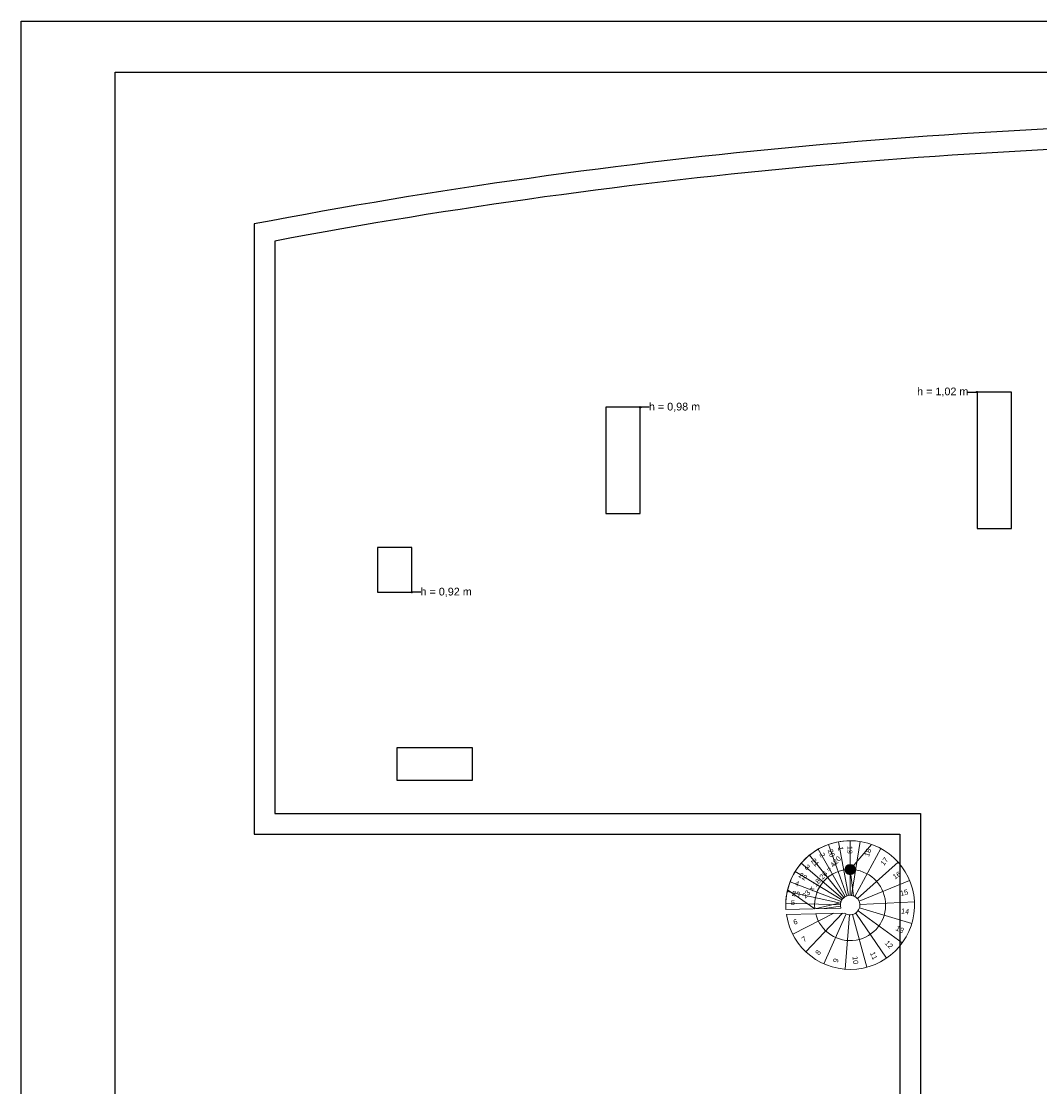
# Model space of a CAD drawing. Header units: millimetres. Extents: x -165365 to -33565, y 7406 to 103342.
# Tile 36 of 256: x -158927 to -139152, y 28718 to 49406. Entities that reach past the tile are written whole.
import ezdxf

# ---------------------------------------------------------------- set-up
doc = ezdxf.new("R2010")
doc.units = ezdxf.units.MM
doc.header["$MEASUREMENT"] = 0
doc.linetypes.add('Wipeout_Contour', pattern=[1000, 0, -1000])
for name, color, linetype in [('ELEK OPIS', 140, 'Continuous'), ('Linia', 252, 'Continuous'), ('Obiekt', 252, 'Continuous'), ('Strop', 252, 'Continuous'), ('Słup', 252, 'Continuous'), ('Tekst', 252, 'Continuous')]:
    doc.layers.add(name, color=color, linetype=linetype)
doc.styles.add('Arial', font='arial.ttf')
doc.styles.add('Times new roman', font='arial.ttf')

# ---------------------------------------------------------------- blocks, each defined once
blk = doc.blocks.new('A$C67C5DD4D')
at = {"layer": 'Obiekt', "linetype": 'Continuous'}
blk.add_hatch(color=256, dxfattribs=at).paths.add_polyline_path([(11574, 15288, 1), (11574, 15088, 1)])
at = {"layer": 'Obiekt', "color": 252, "lineweight": 20}
for p, q in [((11540, 14685), (11348, 15728)), ((11574, 14688), (11574, 15748)), ((11574, 14688), (11574, 15748)), ((11604, 14686), (11771, 15733)), ((11479, 14663), (10951, 15582)), ((11511, 14677), (11157, 15677)), ((11574, 15188), (11991, 15677)), ((11665, 14665), (12172, 15596)), ((11430, 14622), (10625, 15312)), ((11455, 14646), (10788, 15470)), ((11716, 14625), (12504, 15334)), ((11412, 14598), (10509, 15152)), ((11574, 15188), (11638, 14677)), ((11397, 14567), (10408, 14948)), ((11750, 14571), (12730, 14975)), ((11388, 14538), (10352, 14759)), ((10888, 14428), (10359, 14792)), ((11384, 14504), (10325, 14533)), ((11384, 14504), (10325, 14533)), ((10888, 14428), (11390, 14543)), ((11764, 14508), (12823, 14562)), ((11393, 14441), (10327, 14412)), ((11465, 14343), (10338, 14313)), ((11258, 14338), (10460, 13931)), ((11426, 14342), (10713, 13592)), ((11497, 14325), (11065, 13357)), ((11386, 14474), (11073, 14433)), ((11559, 14309), (11475, 13252)), ((11623, 14315), (11897, 13291)), ((11682, 14342), (12281, 13468)), ((11728, 14387), (12585, 13763)), ((11756, 14444), (12772, 14142))]:
    blk.add_line(p, q, dxfattribs=at)
blk.add_circle((11574, 15188), 100, dxfattribs=at)
for radius, start, end in [(1250, 90, 183.9484), (1250, 188.5487, 178.4018), (690, 90, 185.8906), (690, 194.2949, 90), (190, 234.7472, 178.4018), (190, 90, 197.4788)]:
    blk.add_arc((11574, 14498), radius, start, end, dxfattribs=at)
at = {"layer": 'Strop', "flags": 128}
for points in [[(39523, 28246, 0.026147), (28486, 29456), (24212, 29658, 0.006019), (21520, 29704, 0.048415), (0, 27725, 0.000026), (0, 27723), (0, 27204), (0, 24924), (0, 15875), (400, 15875), (12539, 15875), (12539, 2107), (12539, 1566), (12536, 1566), (12536, 0), (14229, 0), (57959, 0)], [(39523, 28246, 0.026147), (28486, 29456), (24212, 29658, 0.006019), (21520, 29704, 0.048415), (0, 27725), (0, 15875), (12539, 15875), (12539, 1931), (12536, 1933), (12536, 0), (14229, 0), (57959, 0)], [(39064, 27915, 0.025197), (28465, 29056), (24197, 29258, 0.00601), (21518, 29304, 0.047672), (400, 27393), (400, 16275), (12939, 16275), (12939, 2107), (12939, 400), (14229, 400), (57559, 400)]]:
    blk.add_lwpolyline(points, format="xyb", dxfattribs=at)
at = {"layer": 'Obiekt', "color": 252, "lineweight": 20, "char_height": 100, "attachment_point": 4, "style": 'Arial'}
for s, insert, rotation in [('\\A1;{\\fArial|b0|i0|c238|p38;2}', (11017, 15505), 299.2436), ('\\A1;{\\fArial|b0|i0|c238|p38;20}', (11182, 15580), 290.1667), ('\\A1;{\\fArial|b0|i0|c238|p38;1}', (11385, 15633), 279.7479), ('\\A1;{\\fArial|b0|i0|c238|p38;19}', (11566, 15648), 270.671), ('\\A1;{\\fArial|b0|i0|c238|p38;18}', (11892, 15445), 71.1752), ('\\A1;{\\fArial|b0|i0|c238|p38; 23 x 18,26 = 420}', (10651, 14616), 47.9453), ('\\A1;{\\fArial|b0|i0|c238|p38;21}', (10845, 15387), 309.6624), ('\\A1;{\\fArial|b0|i0|c238|p38;17}', (12189, 15285), 51.6795), ('\\A1;{\\fArial|b0|i0|c238|p38;22}', (10590, 15093), 329.1582), ('\\A1;{\\fArial|b0|i0|c238|p38;3}', (10713, 15260), 318.7393), ('\\A1;{\\fArial|b0|i0|c238|p38;16}', (12416, 15034), 32.1838), ('\\A1;{\\fArial|b0|i0|c238|p38;4}', (10508, 14930), 338.235), ('\\A1;{\\fArial|b0|i0|c238|p38;23}', (10448, 14729), 348.6539), ('\\A1;{\\fArial|b0|i0|c238|p38;15}', (12547, 14722), 12.6881), ('\\A1;{\\fArial|b0|i0|c238|p38;5}', (10425, 14549), 357.7308), ('\\A1;{\\fArial|b0|i0|c238|p38;14}', (12566, 14386), 353.1923), ('\\A1;{\\fArial|b0|i0|c238|p38;6}', (10474, 14162), 17.2265), ('\\A1;{\\fArial|b0|i0|c238|p38;13}', (12471, 14060), 333.6966), ('\\A1;{\\fArial|b0|i0|c238|p38;7}', (10649, 13815), 36.7222), ('\\A1;{\\fArial|b0|i0|c238|p38;12}', (12274, 13787), 314.2009), ('\\A1;{\\fArial|b0|i0|c238|p38;8}', (10931, 13545), 56.218), ('\\A1;{\\fArial|b0|i0|c238|p38;9}', (11286, 13385), 75.7137), ('\\A1;{\\fArial|b0|i0|c238|p38;10}', (11670, 13505), 275.2094), ('\\A1;{\\fArial|b0|i0|c238|p38;11}', (12001, 13585), 294.7051)]:
    blk.add_mtext(s, dxfattribs=dict(at, insert=insert, rotation=rotation))
at = {"layer": 'Tekst', "char_height": 150, "attachment_point": 2, "style": 'Times new roman'}
for s, insert in [('\\A1;{\\fArial|b0|i0|c0|p38;h = 1,02 m}', (13373, 24547)), ('\\A1;{\\fArial|b0|i0|c0|p38;h = 0,98 m}', (8164, 24252)), ('\\A1;{\\fArial|b0|i0|c0|p38;h = 0,92 m}', (3729, 20660))]:
    blk.add_mtext(s, dxfattribs=dict(at, insert=insert))
at = {"color": 254, "linetype": 'Wipeout_Contour', "lineweight": 0, "ltscale": 580484.181847}
blk.add_wipeout([(14039, 21809), (14709, 21809), (14709, 24459), (14039, 24459)], dxfattribs=at).dxf.layer = 'Słup'
at = {"color": 254, "linetype": 'Wipeout_Contour', "lineweight": 0, "ltscale": 608366.858646}
blk.add_wipeout([(6829, 22104), (7499, 22104), (7499, 24164), (6829, 24164)], dxfattribs=at).dxf.layer = 'Słup'
at = {"color": 254, "linetype": 'Wipeout_Contour', "lineweight": 0, "ltscale": 623555.621241}
blk.add_wipeout([(2394, 20572), (3064, 20572), (3064, 21442), (2394, 21442)], dxfattribs=at).dxf.layer = 'Słup'
at = {"color": 254, "linetype": 'Wipeout_Contour', "lineweight": 0, "ltscale": 617241.074868}
blk.add_wipeout([(2770, 16922), (4240, 16922), (4240, 17552), (2770, 17552)], dxfattribs=at).dxf.layer = 'Słup'
at = {"layer": 'Linia', "linetype": 'Continuous'}
for points in [[(14051, 24459), (14050, 24464), (14047, 24468), (14043, 24470), (14039, 24471), (14034, 24470), (14030, 24468), (14027, 24464), (14026, 24459), (14027, 24454), (14030, 24450), (14034, 24447), (14039, 24446), (14043, 24447), (14047, 24450), (14050, 24454)], [(7511, 24164), (7510, 24169), (7507, 24173), (7503, 24175), (7499, 24176), (7494, 24175), (7490, 24173), (7487, 24169), (7486, 24164), (7487, 24159), (7490, 24155), (7494, 24152), (7499, 24151), (7503, 24152), (7507, 24155), (7510, 24159)], [(3076, 20572), (3075, 20577), (3072, 20581), (3068, 20584), (3064, 20585), (3059, 20584), (3055, 20581), (3052, 20577), (3051, 20572), (3052, 20567), (3055, 20563), (3059, 20560), (3064, 20560), (3068, 20560), (3072, 20563), (3075, 20567)]]:
    blk.add_hatch(color=256, dxfattribs=at).paths.add_polyline_path(points)
at = {"layer": 'Linia'}
for p, q in [((13862, 24459), (14026, 24459)), ((7675, 24164), (7511, 24164)), ((3240, 20572), (3076, 20572))]:
    blk.add_line(p, q, dxfattribs=at)
for centre in [(14039, 24459), (7499, 24164), (3064, 20572)]:
    blk.add_circle(centre, 12.5, dxfattribs=at)
at = {"layer": 'Słup'}
for p, q in [((14709, 24459), (14039, 24459)), ((14039, 24459), (14039, 21809)), ((14709, 21809), (14709, 24459)), ((7499, 24164), (6829, 24164)), ((6829, 24164), (6829, 22104)), ((7499, 22104), (7499, 24164)), ((6829, 22104), (7499, 22104)), ((14039, 21809), (14709, 21809)), ((3064, 21442), (2394, 21442)), ((2394, 21442), (2394, 20572)), ((3064, 20572), (3064, 21442)), ((2394, 20572), (3064, 20572)), ((4240, 17552), (2770, 17552)), ((2770, 17552), (2770, 16922)), ((4240, 16922), (4240, 17552)), ((2770, 16922), (4240, 16922))]:
    blk.add_line(p, q, dxfattribs=at)

msp = doc.modelspace()

# ---------------------------------------------------------------- block references
msp.add_blockref('A$C67C5DD4D', (-154407.14734, 17746.99902))

# ---------------------------------------------------------------- next in the draw order: linework, layer by layer
msp.add_lwpolyline([(-158927.32625, 7406.40762), (-158927.32625, 49406.40762), (-48927.32625, 49406.40762), (-48927.32625, 7406.40762)], close=True)
at = {"layer": 'ELEK OPIS'}
msp.add_lwpolyline([(-157104.5, 8421.15164), (-157104.5, 48421.15164), (-49904.5, 48421.15164), (-49904.5, 8421.15164)], close=True, dxfattribs=at)

doc.saveas('drawing.dxf')
